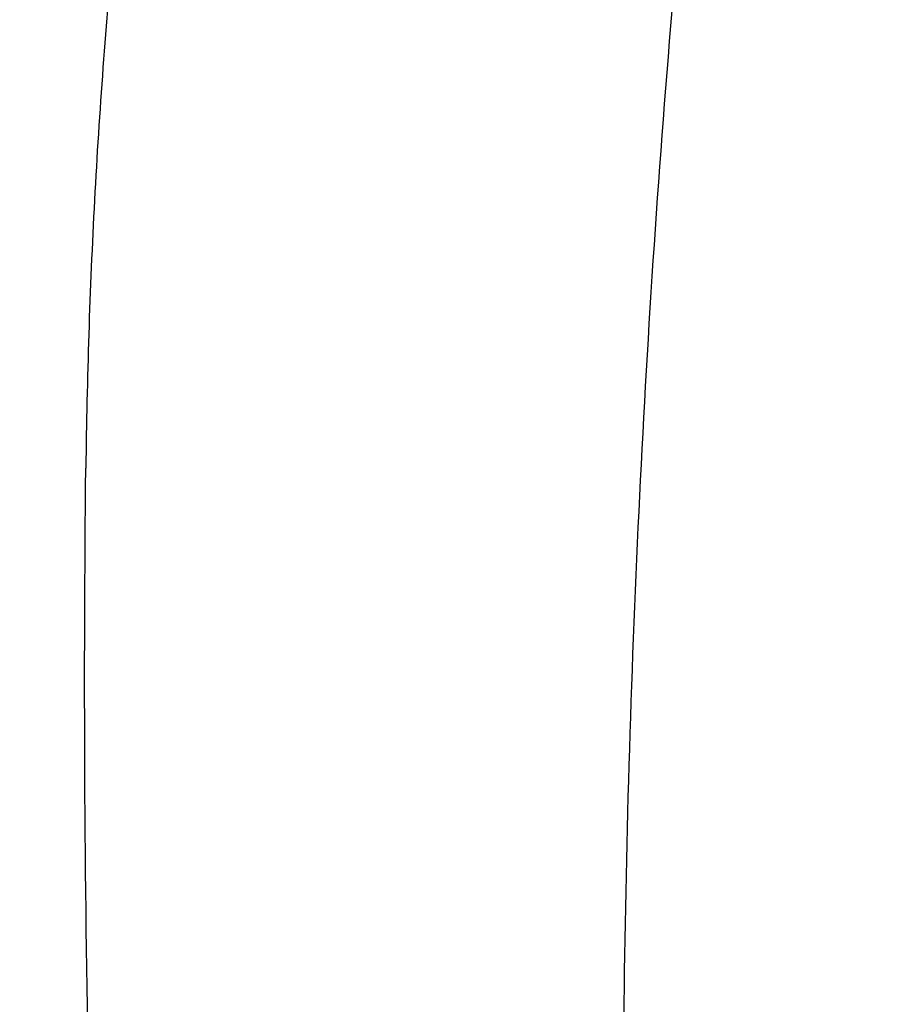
# Model space of a CAD drawing. Header units: millimetres. Extents: x 0 to 594, y 0 to 420.
# Tile 179 of 256: x 503.222 to 503.906, y 330.689 to 331.458. Entities that reach past the tile are written whole.
import ezdxf

# ---------------------------------------------------------------- set-up
doc = ezdxf.new("R2010")
doc.units = ezdxf.units.MM
doc.header["$LTSCALE"] = 32.67
doc.layers.get('0').update_dxf_attribs({"linetype": 'CONTINUOUS'})

msp = doc.modelspace()

# ---------------------------------------------------------------- linework, layer by layer
at = {"color": 7, "linetype": 'CONTINUOUS'}
for points, knots in [([(505.36716, 334.85023), (505.32881, 334.85022), (505.23691, 334.8421), (505.09311, 334.7986), (504.94007, 334.71443), (504.79176, 334.59495), (504.64901, 334.44148), (504.51268, 334.25536), (504.38373, 334.03808), (504.26314, 333.79139), (504.15188, 333.51732), (504.05089, 333.21813), (503.96101, 332.89632), (503.88301, 332.55461), (503.81756, 332.19588), (503.76521, 331.82316), (503.72643, 331.43963), (503.70154, 331.04853), (503.69075, 330.6532), (503.69416, 330.25699), (503.71175, 329.86328), (503.74335, 329.47541), (503.7887, 329.09667), (503.84741, 328.73029), (503.91896, 328.37936), (504.00276, 328.04687), (504.07508, 327.81074), (504.11828, 327.68562), (504.12616, 327.66329)], [0, 0, 0, 0, 0.014618, 0.035023, 0.056924, 0.080941, 0.107482, 0.136779, 0.168921, 0.20389, 0.241588, 0.281853, 0.32447, 0.369187, 0.415716, 0.463746, 0.512943, 0.562959, 0.613435, 0.664005, 0.714305, 0.763971, 0.81265, 0.86, 0.905696, 0.949437, 0.990953, 1, 1, 1, 1]), ([(503.43921, 332.27426), (503.42167, 332.21751), (503.38928, 332.09959), (503.34953, 331.91627), (503.31762, 331.72329), (503.29388, 331.52276), (503.27858, 331.3169), (503.27413, 331.17797), (503.27333, 331.10816)], [0, 0, 0, 0, 0.150808, 0.310258, 0.47605, 0.647215, 0.822759, 1, 1, 1, 1]), ([(503.48788, 325.76578), (503.46554, 325.77814), (503.38306, 325.82756), (503.24536, 325.93364), (503.08196, 326.09965), (502.92499, 326.30025), (502.77536, 326.53406), (502.63406, 326.79947), (502.50203, 327.09462), (502.38021, 327.41744), (502.26947, 327.76564), (502.1706, 328.13674), (502.08433, 328.52807), (502.01127, 328.93683), (501.95195, 329.36006), (501.90683, 329.79471), (501.87621, 330.23765), (501.86032, 330.68567), (501.85963, 330.98568), (501.86178, 331.13591)], [0, 0, 0, 0, 0.013192, 0.049646, 0.089601, 0.1334, 0.181207, 0.233045, 0.288829, 0.348387, 0.411476, 0.477802, 0.547022, 0.618754, 0.692588, 0.76809, 0.844806, 0.922267, 1, 1, 1, 1]), ([(503.86665, 327.0641), (503.85713, 327.09034), (503.80424, 327.23901), (503.71474, 327.51945), (503.60897, 327.91444), (503.51649, 328.33092), (503.43797, 328.76594), (503.37397, 329.21643), (503.32495, 329.67918), (503.29125, 330.15091), (503.27313, 330.62826), (503.27151, 330.94801), (503.27333, 331.10816)], [0, 0, 0, 0, 0.020386, 0.115227, 0.21491, 0.318929, 0.426724, 0.537686, 0.651174, 0.766517, 0.883026, 1, 1, 1, 1])]:
    msp.add_open_spline(points, degree=3, knots=knots, dxfattribs=at)

doc.saveas('drawing.dxf')
